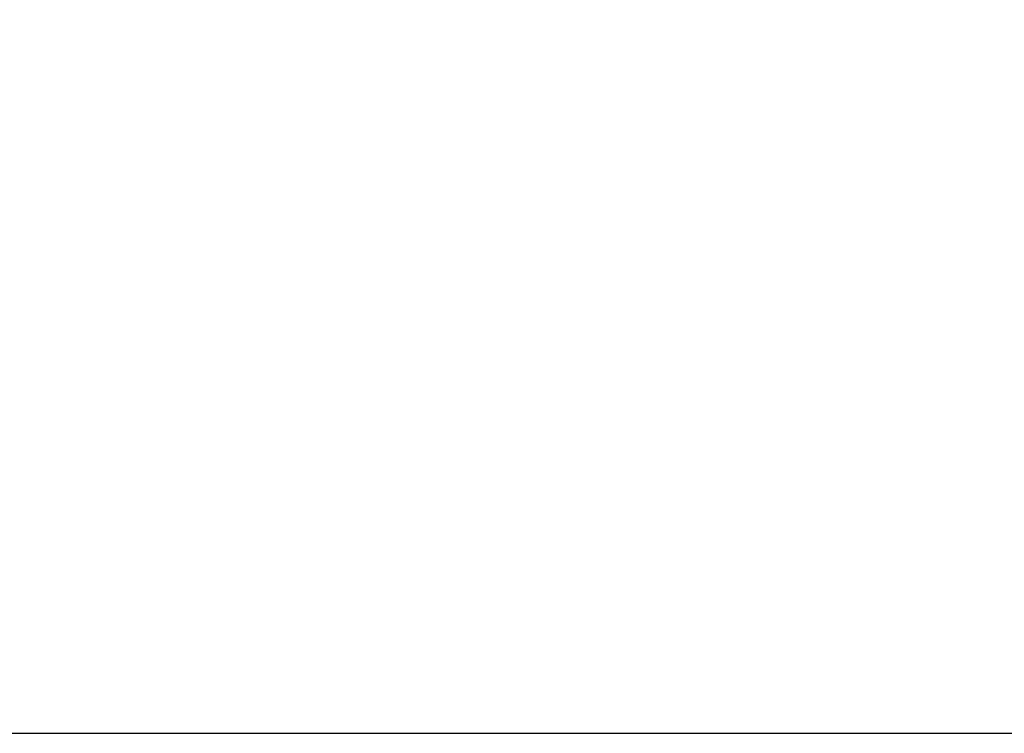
# Model space of a CAD drawing. Header units: inches. Extents: x 0 to 188, y 0 to 141.
# Tile 3 of 23: x 86 to 144, y 0 to 42. Entities that reach past the tile are written whole.
import ezdxf
from ezdxf import colors
from ezdxf.entities.mleader import LeaderData, LeaderLine
from ezdxf.math import Vec2, Vec3

# ---------------------------------------------------------------- set-up
doc = ezdxf.new("R2010")
doc.units = ezdxf.units.IN
doc.header["$MEASUREMENT"] = 0
doc.layers.add('Default', color=7, linetype='Continuous')

# ---------------------------------------------------------------- blocks, each defined once
blk = doc.blocks.new('_DOT')
at = {"color": 0}
blk.add_line((0, 0), (-1, 0), dxfattribs=at)
at = {"color": 0, "const_width": 0.333}
blk.add_lwpolyline([(-0.1665, 0, 1), (0.1665, 0, 1)], format="xyb", close=True, dxfattribs=at)
blk = doc.blocks.new('Block222')
at = {"layer": 'Default', "color": 7, "linetype": 'Continuous'}
ml = blk.add_multileader_mtext('Standard', dxfattribs=at)
ml.set_content('{\\pxsm0.9;\\fArial|b1||i0||c0|p34;\\W1.;SDC249U36BK\\P}', color=7)
ml.set_leader_properties()
ml.set_arrow_properties(name='DOT')
ml.build(insert=Vec2(0, 0))
ml.multileader.update_dxf_attribs({"leader_type": 0, "dogleg_length": 0, "arrow_head_size": 2.25})
ctx = ml.context
ctx.base_point, ctx.char_height, ctx.arrow_head_size, ctx.landing_gap_size = Vec3(152.319, -85.833), 2.25, 2.25, 0.787
ctx.text_align_type = 1
notes = []
notes.append((ctx, [(0, (0, 0, 0), (0, 0), (1, 0), 1, [])]))
ctx.mtext.insert, ctx.mtext.alignment = Vec3(163.433, -84.687), 2
for ctx, leaders in notes:
    for number, flags, end, landing, length, lines in leaders:
        leader = LeaderData()
        leader.index, (leader.has_last_leader_line, leader.has_dogleg_vector, leader.attachment_direction) = number, flags
        leader.last_leader_point, leader.dogleg_vector, leader.dogleg_length = Vec3(end), Vec3(landing), length
        for number, points, colour, breaks in lines:
            line = LeaderLine()
            line.index, line.vertices, line.color, line.breaks = number, Vec3.list(points), colors.encode_raw_color(colour), breaks
            leader.lines.append(line)
        ctx.leaders.append(leader)

msp = doc.modelspace()

# ---------------------------------------------------------------- linework, layer by layer
at = {"layer": 'Default', "color": 7, "linetype": 'Continuous'}
msp.add_line((0.095, 0.102), (187.895, 0.102), dxfattribs=at)

# ---------------------------------------------------------------- block references
at = {"layer": 'Default', "color": 7, "xscale": 0.72, "yscale": 0.72, "zscale": 0.72}
msp.add_blockref('Block222', (62.286, 63.58), dxfattribs=at)

doc.saveas('drawing.dxf')
